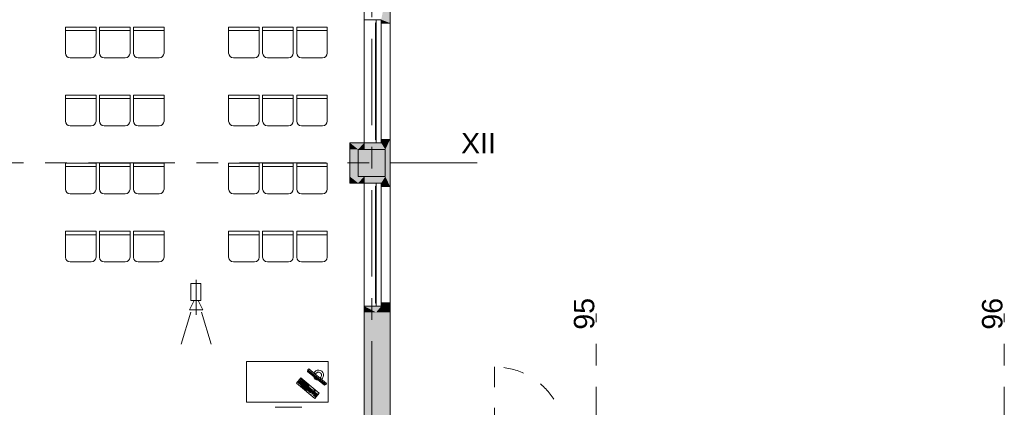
# Model space of a CAD drawing. Header units: centimetres. Extents: x -1737 to 3083, y -1 to 3760.
# Tile 32 of 36: x 670 to 2117, y 1009 to 1579. Entities that reach past the tile are written whole.
import ezdxf

# ---------------------------------------------------------------- set-up
doc = ezdxf.new("R2010")
doc.units = ezdxf.units.CM
doc.linetypes.add('Dash', pattern=[60, 30, -30])
doc.linetypes.add('Oś', pattern=[222.25, 127, -31.75, 31.75, -31.75])
for name, color, linetype, lineweight in [('A-DOOR-HDLN', 31, 'Continuous', 13), ('A-GENM', 13, 'Continuous', 9), ('A-GLAZ', 151, 'Continuous', 13), ('A-WALL', 113, 'Continuous', 13), ('I-FURN', 30, 'Continuous', 9), ('S-COLS', 52, 'Continuous', 13), ('S-GRID', 1, 'Continuous', 13), ('S-GRID-IDEN', 1, 'Continuous', 13)]:
    doc.layers.add(name, color=color, linetype=linetype, lineweight=lineweight)
doc.layers.add('A-WALL-PATT', color=111, linetype='Continuous', lineweight=13, plot=False)
doc.styles.add('Arial_4', font='arial.ttf', dxfattribs={"height": 30})

msp = doc.modelspace()

# ---------------------------------------------------------------- hatches: boundary and pattern name
at = {"layer": 'S-COLS', "lineweight": 9}
msp.add_hatch(color=251, dxfattribs=at).paths.add_polyline_path([(1188.9, 1348.3), (1207.4, 1348.3), (1207.4, 1388.3), (1167.4, 1388.3), (1167.4, 1348.3)], flags=0)

# ---------------------------------------------------------------- linework, layer by layer
at = {"layer": 'A-DOOR-HDLN', "color": 251, "linetype": 'Dash', "lineweight": 9}
msp.add_line((1367.8, 1068.7), (1367.8, 964.4), dxfattribs=at)
msp.add_arc((1367.8, 964.4), 104.3, 0, 90, dxfattribs=at)
at = {"layer": 'A-GENM', "color": 251, "lineweight": 9}
for p, q in [((921.6, 1191.3), (921.6, 1166.2)), ((936.2, 1191.3), (921.6, 1191.3)), ((929.4, 1196.8), (929.4, 1145.3)), ((936.2, 1166.2), (936.2, 1191.3)), ((919.7, 1152.3), (925.8, 1165.5)), ((921.6, 1166.2), (936.2, 1166.2)), ((933, 1165.5), (939.1, 1152.3)), ((921.5, 1148.9), (907.2, 1102.1)), ((929.4, 1152.3), (919.7, 1152.3)), ((939.1, 1152.3), (929.4, 1152.3)), ((937.3, 1148.9), (951.5, 1102.1))]:
    msp.add_line(p, q, dxfattribs=at)
at = {"layer": 'A-GLAZ', "color": 251, "lineweight": 9}
for p, q in [((1193.9, 1397.8), (1193.9, 1578.8)), ((1193.9, 1578.8), (1201.4, 1578.8)), ((1201.4, 1578.8), (1201.4, 1397.8)), ((1201.4, 1578.8), (1201.4, 1397.8)), ((1192.9, 1402.3), (1192.9, 1574.3)), ((1192.9, 1574.3), (1193.9, 1574.3)), ((1193.9, 1402.3), (1192.9, 1402.3)), ((1201.4, 1397.8), (1193.9, 1397.8)), ((1192.9, 1162.3), (1192.9, 1334.3)), ((1192.9, 1334.3), (1193.9, 1334.3)), ((1193.9, 1157.8), (1193.9, 1338.8)), ((1193.9, 1338.8), (1201.4, 1338.8)), ((1201.4, 1157.8), (1201.4, 1338.8)), ((1201.4, 1338.8), (1201.4, 1157.8)), ((1193.9, 1162.3), (1192.9, 1162.3)), ((1201.4, 1157.8), (1193.9, 1157.8))]:
    msp.add_line(p, q, dxfattribs=at)
at = {"layer": 'A-WALL', "color": 251, "lineweight": 9}
for p, q in [((1214.4, 2335.3), (1214.4, 1573.8)), ((1176.4, 1388.3), (1176.4, 1818.8)), ((1176.4, 1578.8), (1193.9, 1578.8)), ((1214.4, 1573.8), (1201.4, 1573.8)), ((1214.4, 1573.8), (1214.4, 989.3)), ((1155.4, 1338.8), (1155.4, 1397.8)), ((1155.4, 1397.8), (1193.9, 1397.8)), ((1214.4, 1402.8), (1201.4, 1402.8)), ((1176.4, 1348.3), (1176.4, 908.3)), ((1193.9, 1338.8), (1155.4, 1338.8)), ((1214.4, 1333.8), (1201.4, 1333.8)), ((1214.4, 1162.8), (1201.4, 1162.8)), ((1176.4, 1157.8), (1193.9, 1157.8))]:
    msp.add_line(p, q, dxfattribs=at)
at = {"layer": 'A-WALL-PATT', "color": 251, "linetype": 'Continuous', "lineweight": 9, "extrusion": (0, 0, -1)}
for points in [[(-1214.4, 1642.8), (-1201.4, 1578.8), (-1214.4, 1573.8)], [(-1214.4, 1573.8), (-1201.4, 1578.8), (-1201.4, 1573.8)], [(-1167.4, 1388.3), (-1155.4, 1397.8), (-1155.4, 1388.3)], [(-1155.4, 1397.8), (-1167.4, 1388.3), (-1176.4, 1397.8)], [(-1176.4, 1397.8), (-1167.4, 1388.3), (-1176.4, 1388.3)], [(-1207.4, 1388.3), (-1176.4, 1397.8), (-1176.4, 1388.3)], [(-1176.4, 1397.8), (-1207.4, 1388.3), (-1201.4, 1397.8)], [(-1201.4, 1397.8), (-1207.4, 1388.3), (-1201.4, 1402.8)], [(-1201.4, 1402.8), (-1207.4, 1388.3), (-1214.4, 1402.8)], [(-1214.4, 1402.8), (-1207.4, 1388.3), (-1207.4, 1348.3)], [(-1214.4, 1402.8), (-1207.4, 1348.3), (-1214.4, 1333.8)], [(-1155.4, 1348.3), (-1167.4, 1388.3), (-1155.4, 1388.3)], [(-1167.4, 1388.3), (-1155.4, 1348.3), (-1167.4, 1348.3)], [(-1167.4, 1338.8), (-1155.4, 1348.3), (-1155.4, 1338.8)], [(-1155.4, 1348.3), (-1167.4, 1338.8), (-1176.4, 1348.3)], [(-1176.4, 1348.3), (-1167.4, 1338.8), (-1176.4, 1338.8)], [(-1201.4, 1338.8), (-1176.4, 1348.3), (-1176.4, 1338.8)], [(-1176.4, 1348.3), (-1201.4, 1338.8), (-1207.4, 1348.3)], [(-1201.4, 1338.8), (-1214.4, 1333.8), (-1207.4, 1348.3)], [(-1214.4, 1333.8), (-1201.4, 1338.8), (-1201.4, 1333.8)], [(-1201.4, 1157.8), (-1214.4, 1148.8), (-1201.4, 1162.8)], [(-1201.4, 1162.8), (-1214.4, 1148.8), (-1214.4, 1162.8)], [(-1193.9, 1148.8), (-1176.4, 1157.8), (-1176.4, 1148.8)], [(-1176.4, 1157.8), (-1193.9, 1148.8), (-1201.4, 1157.8)], [(-1214.4, 989.3), (-1176.4, 1148.8), (-1176.4, 989.3)], [(-1176.4, 1148.8), (-1214.4, 989.3), (-1214.4, 1148.8)], [(-1201.4, 1157.8), (-1193.9, 1148.8), (-1201.4, 1148.8)], [(-1201.4, 1157.8), (-1201.4, 1148.8), (-1214.4, 1148.8)]]:
    msp.add_solid(points, dxfattribs=at)
at = {"layer": 'I-FURN', "color": 251, "lineweight": 9}
for p, q in [((737.1, 1567.9), (737.1, 1529.9)), ((782.1, 1567.9), (737.1, 1567.9)), ((782.1, 1529.9), (782.1, 1567.9)), ((787.1, 1567.9), (787.1, 1529.9)), ((832.1, 1567.9), (787.1, 1567.9)), ((832.1, 1529.9), (832.1, 1567.9)), ((837.1, 1567.9), (837.1, 1529.9)), ((882.1, 1567.9), (837.1, 1567.9)), ((882.1, 1529.9), (882.1, 1567.9)), ((977.1, 1567.9), (977.1, 1529.9)), ((1022.1, 1567.9), (977.1, 1567.9)), ((1022.1, 1529.9), (1022.1, 1567.9)), ((1027.1, 1567.9), (1027.1, 1529.9)), ((1072.1, 1567.9), (1027.1, 1567.9)), ((1072.1, 1529.9), (1072.1, 1567.9)), ((1077.1, 1567.9), (1077.1, 1529.9)), ((1122.1, 1567.9), (1077.1, 1567.9)), ((1122.1, 1529.9), (1122.1, 1567.9)), ((782.1, 1562.9), (737.1, 1562.9)), ((832.1, 1562.9), (787.1, 1562.9)), ((882.1, 1562.9), (837.1, 1562.9)), ((1022.1, 1562.9), (977.1, 1562.9)), ((1072.1, 1562.9), (1027.1, 1562.9)), ((1122.1, 1562.9), (1077.1, 1562.9)), ((744.1, 1522.9), (775.1, 1522.9)), ((794.1, 1522.9), (825.1, 1522.9)), ((844.1, 1522.9), (875.1, 1522.9)), ((984.1, 1522.9), (1015.1, 1522.9)), ((1034.1, 1522.9), (1065.1, 1522.9)), ((1084.1, 1522.9), (1115.1, 1522.9)), ((737.1, 1467.9), (737.1, 1429.9)), ((782.1, 1467.9), (737.1, 1467.9)), ((782.1, 1462.9), (737.1, 1462.9)), ((782.1, 1429.9), (782.1, 1467.9)), ((787.1, 1467.9), (787.1, 1429.9)), ((832.1, 1467.9), (787.1, 1467.9)), ((832.1, 1462.9), (787.1, 1462.9)), ((832.1, 1429.9), (832.1, 1467.9)), ((837.1, 1467.9), (837.1, 1429.9)), ((882.1, 1467.9), (837.1, 1467.9)), ((882.1, 1462.9), (837.1, 1462.9)), ((882.1, 1429.9), (882.1, 1467.9)), ((977.1, 1467.9), (977.1, 1429.9)), ((1022.1, 1467.9), (977.1, 1467.9)), ((1022.1, 1462.9), (977.1, 1462.9)), ((1022.1, 1429.9), (1022.1, 1467.9)), ((1027.1, 1467.9), (1027.1, 1429.9)), ((1072.1, 1467.9), (1027.1, 1467.9)), ((1072.1, 1462.9), (1027.1, 1462.9)), ((1072.1, 1429.9), (1072.1, 1467.9)), ((1077.1, 1467.9), (1077.1, 1429.9)), ((1122.1, 1467.9), (1077.1, 1467.9)), ((1122.1, 1462.9), (1077.1, 1462.9)), ((1122.1, 1429.9), (1122.1, 1467.9)), ((744.1, 1422.9), (775.1, 1422.9)), ((794.1, 1422.9), (825.1, 1422.9)), ((844.1, 1422.9), (875.1, 1422.9)), ((984.1, 1422.9), (1015.1, 1422.9)), ((1034.1, 1422.9), (1065.1, 1422.9)), ((1084.1, 1422.9), (1115.1, 1422.9)), ((737.1, 1367.9), (737.1, 1329.9)), ((782.1, 1367.9), (737.1, 1367.9)), ((782.1, 1362.9), (737.1, 1362.9)), ((782.1, 1329.9), (782.1, 1367.9)), ((787.1, 1367.9), (787.1, 1329.9)), ((832.1, 1367.9), (787.1, 1367.9)), ((832.1, 1362.9), (787.1, 1362.9)), ((832.1, 1329.9), (832.1, 1367.9)), ((837.1, 1367.9), (837.1, 1329.9)), ((882.1, 1367.9), (837.1, 1367.9)), ((882.1, 1362.9), (837.1, 1362.9)), ((882.1, 1329.9), (882.1, 1367.9)), ((977.1, 1367.9), (977.1, 1329.9)), ((1022.1, 1367.9), (977.1, 1367.9)), ((1022.1, 1362.9), (977.1, 1362.9)), ((1022.1, 1329.9), (1022.1, 1367.9)), ((1027.1, 1367.9), (1027.1, 1329.9)), ((1072.1, 1367.9), (1027.1, 1367.9)), ((1072.1, 1362.9), (1027.1, 1362.9)), ((1072.1, 1329.9), (1072.1, 1367.9)), ((1077.1, 1367.9), (1077.1, 1329.9)), ((1122.1, 1367.9), (1077.1, 1367.9)), ((1122.1, 1362.9), (1077.1, 1362.9)), ((1122.1, 1329.9), (1122.1, 1367.9)), ((744.1, 1322.9), (775.1, 1322.9)), ((794.1, 1322.9), (825.1, 1322.9)), ((844.1, 1322.9), (875.1, 1322.9)), ((984.1, 1322.9), (1015.1, 1322.9)), ((1034.1, 1322.9), (1065.1, 1322.9)), ((1084.1, 1322.9), (1115.1, 1322.9)), ((737.1, 1267.9), (737.1, 1229.9)), ((782.1, 1267.9), (737.1, 1267.9)), ((782.1, 1262.9), (737.1, 1262.9)), ((782.1, 1229.9), (782.1, 1267.9)), ((787.1, 1267.9), (787.1, 1229.9)), ((832.1, 1267.9), (787.1, 1267.9)), ((832.1, 1262.9), (787.1, 1262.9)), ((832.1, 1229.9), (832.1, 1267.9)), ((837.1, 1267.9), (837.1, 1229.9)), ((882.1, 1267.9), (837.1, 1267.9)), ((882.1, 1262.9), (837.1, 1262.9)), ((882.1, 1229.9), (882.1, 1267.9)), ((977.1, 1267.9), (977.1, 1229.9)), ((1022.1, 1267.9), (977.1, 1267.9)), ((1022.1, 1262.9), (977.1, 1262.9)), ((1022.1, 1229.9), (1022.1, 1267.9)), ((1027.1, 1267.9), (1027.1, 1229.9)), ((1072.1, 1267.9), (1027.1, 1267.9)), ((1072.1, 1262.9), (1027.1, 1262.9)), ((1072.1, 1229.9), (1072.1, 1267.9)), ((1077.1, 1267.9), (1077.1, 1229.9)), ((1122.1, 1267.9), (1077.1, 1267.9)), ((1122.1, 1262.9), (1077.1, 1262.9)), ((1122.1, 1229.9), (1122.1, 1267.9)), ((744.1, 1222.9), (775.1, 1222.9)), ((794.1, 1222.9), (825.1, 1222.9)), ((844.1, 1222.9), (875.1, 1222.9)), ((984.1, 1222.9), (1015.1, 1222.9)), ((1034.1, 1222.9), (1065.1, 1222.9)), ((1084.1, 1222.9), (1115.1, 1222.9)), ((1003.3, 1076.8), (1003.3, 1016.8)), ((1123.3, 1076.8), (1003.3, 1076.8)), ((1123.3, 1016.8), (1123.3, 1076.8)), ((1093.5, 1064.2), (1093, 1062)), ((1093, 1062), (1117.8, 1041.7)), ((1094.8, 1065.7), (1093.5, 1064.2)), ((1093.5, 1064.2), (1119.8, 1042.6)), ((1093.9, 1063.9), (1093.5, 1062.2)), ((1093.5, 1062.2), (1117.8, 1042.1)), ((1121.1, 1044.1), (1094.8, 1065.7)), ((1105.7, 1059.3), (1104.5, 1057.8)), ((1083.3, 1052.4), (1077, 1044.7)), ((1077, 1044.7), (1104, 1022.5)), ((1079.2, 1045.7), (1079.7, 1046.3)), ((1080.6, 1044.5), (1079.2, 1045.7)), ((1079.7, 1046.3), (1081.1, 1045.2)), ((1079.8, 1046.5), (1080.4, 1047.1)), ((1081.2, 1045.3), (1079.8, 1046.5)), ((1080.4, 1047.1), (1081.7, 1045.9)), ((1080.5, 1047.2), (1081, 1047.8)), ((1081.9, 1046.1), (1080.5, 1047.2)), ((1081.1, 1045.2), (1080.6, 1044.5)), ((1080.8, 1044.4), (1081.3, 1045)), ((1081.4, 1043.9), (1080.8, 1044.4)), ((1081, 1047.8), (1082.4, 1046.7)), ((1081.1, 1048), (1081.6, 1048.6)), ((1081.7, 1047.5), (1081.1, 1048)), ((1081.7, 1045.9), (1081.2, 1045.3)), ((1081.3, 1045), (1081.9, 1044.5)), ((1081.4, 1045.2), (1081.9, 1045.8)), ((1082, 1044.7), (1081.4, 1045.2)), ((1081.9, 1044.5), (1081.4, 1043.9)), ((1081.5, 1043.8), (1082, 1044.4)), ((1082.1, 1043.3), (1081.5, 1043.8)), ((1081.6, 1048.6), (1082.2, 1048.1)), ((1082.2, 1048.1), (1081.7, 1047.5)), ((1081.8, 1048.8), (1082.3, 1049.4)), ((1082.4, 1048.3), (1081.8, 1048.8)), ((1081.9, 1047.4), (1082.4, 1048)), ((1082.5, 1046.9), (1081.9, 1047.4)), ((1082.4, 1046.7), (1081.9, 1046.1)), ((1081.9, 1045.8), (1082.5, 1045.3)), ((1082, 1046), (1082.5, 1046.6)), ((1082.6, 1045.4), (1082, 1046)), ((1082.5, 1045.3), (1082, 1044.7)), ((1082, 1044.4), (1082.7, 1043.9)), ((1082.7, 1043.9), (1082.1, 1043.3)), ((1082.2, 1044.5), (1082.7, 1045.2)), ((1082.8, 1044), (1082.2, 1044.5)), ((1082.3, 1049.4), (1082.9, 1048.9)), ((1082.3, 1043.1), (1082.8, 1043.8)), ((1082.9, 1042.6), (1082.3, 1043.1)), ((1082.9, 1048.9), (1082.4, 1048.3)), ((1082.4, 1048), (1083, 1047.5)), ((1082.5, 1048.1), (1083, 1048.8)), ((1083.1, 1047.6), (1082.5, 1048.1)), ((1083, 1047.5), (1082.5, 1046.9)), ((1082.5, 1046.6), (1083.2, 1046.1)), ((1083.2, 1046.1), (1082.6, 1045.4)), ((1082.7, 1046.7), (1083.2, 1047.3)), ((1083.3, 1046.2), (1082.7, 1046.7)), ((1082.7, 1045.2), (1083.3, 1044.7)), ((1082.8, 1045.3), (1083.3, 1045.9)), ((1083.4, 1044.8), (1082.8, 1045.3)), ((1083.3, 1044.7), (1082.8, 1044)), ((1082.8, 1043.8), (1083.4, 1043.3)), ((1082.9, 1050.4), (1083.5, 1051)), ((1083.6, 1049.9), (1082.9, 1050.4)), ((1082.9, 1043.9), (1083.4, 1044.5)), ((1083.6, 1043.4), (1082.9, 1043.9)), ((1083.4, 1043.3), (1082.9, 1042.6)), ((1083, 1048.8), (1083.7, 1048.2)), ((1083.7, 1048.2), (1083.1, 1047.6)), ((1083.1, 1042.5), (1083.6, 1043.1)), ((1083.7, 1042), (1083.1, 1042.5)), ((1083.2, 1047.3), (1083.8, 1046.8)), ((1110.4, 1030.2), (1083.3, 1052.4)), ((1083.3, 1047.5), (1083.8, 1048.1)), ((1083.9, 1047), (1083.3, 1047.5)), ((1083.8, 1046.8), (1083.3, 1046.2)), ((1083.3, 1045.9), (1083.9, 1045.4)), ((1083.4, 1046.1), (1083.9, 1046.7)), ((1084.1, 1045.6), (1083.4, 1046.1)), ((1083.9, 1045.4), (1083.4, 1044.8)), ((1083.4, 1044.5), (1084.1, 1044)), ((1083.5, 1051), (1084.1, 1050.5)), ((1084.1, 1050.5), (1083.6, 1049.9)), ((1083.6, 1044.7), (1084.1, 1045.3)), ((1084.2, 1044.2), (1083.6, 1044.7)), ((1084.1, 1044), (1083.6, 1043.4)), ((1083.6, 1043.1), (1084.2, 1042.6)), ((1083.7, 1043.3), (1084.2, 1043.9)), ((1084.3, 1042.8), (1083.7, 1043.3)), ((1084.2, 1042.6), (1083.7, 1042)), ((1083.8, 1048.1), (1084.4, 1047.6)), ((1083.8, 1041.9), (1084.4, 1042.5)), ((1084.4, 1047.6), (1083.9, 1047)), ((1083.9, 1046.7), (1084.6, 1046.2)), ((1084.1, 1046.9), (1084.6, 1047.5)), ((1084.7, 1046.4), (1084.1, 1046.9)), ((1084.6, 1046.2), (1084.1, 1045.6)), ((1084.1, 1045.3), (1084.7, 1044.8)), ((1084.2, 1045.5), (1084.7, 1046.1)), ((1084.8, 1045), (1084.2, 1045.5)), ((1084.7, 1044.8), (1084.2, 1044.2)), ((1084.2, 1043.9), (1084.8, 1043.4)), ((1084.3, 1044.1), (1084.9, 1044.7)), ((1085, 1043.5), (1084.3, 1044.1)), ((1084.8, 1043.4), (1084.3, 1042.8)), ((1084.4, 1042.5), (1085, 1042)), ((1084.5, 1049.1), (1085, 1049.7)), ((1085.1, 1048.6), (1084.5, 1049.1)), ((1084.5, 1042.6), (1085, 1043.3)), ((1085.1, 1042.1), (1084.5, 1042.6)), ((1084.6, 1047.5), (1085.2, 1047)), ((1085.2, 1047), (1084.7, 1046.4)), ((1084.7, 1046.1), (1085.3, 1045.6)), ((1084.8, 1046.2), (1085.4, 1046.8)), ((1085.5, 1045.7), (1084.8, 1046.2)), ((1085.3, 1045.6), (1084.8, 1045)), ((1084.9, 1044.7), (1085.5, 1044.2)), ((1085, 1049.7), (1085.6, 1049.2)), ((1085, 1044.8), (1085.5, 1045.4)), ((1085.6, 1044.3), (1085, 1044.8)), ((1085.5, 1044.2), (1085, 1043.5)), ((1085, 1043.3), (1085.6, 1042.8)), ((1085.6, 1049.2), (1085.1, 1048.6)), ((1085.1, 1043.4), (1085.6, 1044)), ((1085.7, 1042.9), (1085.1, 1043.4)), ((1085.6, 1042.8), (1085.1, 1042.1)), ((1085.3, 1048.5), (1085.8, 1049.1)), ((1085.9, 1048), (1085.3, 1048.5)), ((1085.3, 1042), (1085.8, 1042.6)), ((1085.4, 1046.8), (1086, 1046.3)), ((1086, 1046.3), (1085.5, 1045.7)), ((1085.5, 1045.4), (1086.1, 1044.9)), ((1085.6, 1045.6), (1086.1, 1046.2)), ((1086.2, 1045.1), (1085.6, 1045.6)), ((1086.1, 1044.9), (1085.6, 1044.3)), ((1085.6, 1044), (1086.2, 1043.5)), ((1086.2, 1043.5), (1085.7, 1042.9)), ((1085.8, 1049.1), (1086.4, 1048.6)), ((1085.8, 1044.2), (1086.3, 1044.8)), ((1086.4, 1043.7), (1085.8, 1044.2)), ((1085.8, 1042.6), (1086.4, 1042.1)), ((1086.4, 1048.6), (1085.9, 1048)), ((1085.9, 1042.8), (1086.4, 1043.4)), ((1086.5, 1042.3), (1085.9, 1042.8)), ((1086, 1047.8), (1086.5, 1048.5)), ((1086.7, 1047.3), (1086, 1047.8)), ((1086.1, 1046.2), (1086.7, 1045.7)), ((1086.7, 1045.7), (1086.2, 1045.1)), ((1086.3, 1044.8), (1086.9, 1044.3)), ((1086.4, 1045), (1086.9, 1045.6)), ((1087, 1044.5), (1086.4, 1045)), ((1086.9, 1044.3), (1086.4, 1043.7)), ((1086.4, 1043.4), (1087, 1042.9)), ((1086.5, 1048.5), (1087.2, 1047.9)), ((1086.5, 1043.6), (1087, 1044.2)), ((1087.1, 1043), (1086.5, 1043.6)), ((1087, 1042.9), (1086.5, 1042.3)), ((1087.2, 1047.9), (1086.7, 1047.3)), ((1087.2, 1042.8), (1086.7, 1042.1)), ((1086.8, 1047.2), (1087.3, 1047.8)), ((1087.4, 1046.7), (1086.8, 1047.2)), ((1086.9, 1045.6), (1087.5, 1045.1)), ((1087.5, 1045.1), (1087, 1044.5)), ((1087, 1044.2), (1087.7, 1043.7)), ((1087.7, 1043.7), (1087.1, 1043)), ((1087.2, 1044.3), (1087.7, 1044.9)), ((1087.8, 1043.8), (1087.2, 1044.3)), ((1087.8, 1042.3), (1087.2, 1042.8)), ((1087.3, 1047.8), (1087.9, 1047.3)), ((1087.8, 1043.5), (1087.3, 1042.9)), ((1087.3, 1042.9), (1087.9, 1042.4)), ((1087.3, 1041.6), (1087.8, 1042.3)), ((1087.9, 1047.3), (1087.4, 1046.7)), ((1087.7, 1044.9), (1088.3, 1044.4)), ((1088.3, 1044.4), (1087.8, 1043.8)), ((1088.4, 1043), (1087.8, 1043.5)), ((1088.4, 1044.3), (1087.9, 1043.7)), ((1087.9, 1043.7), (1088.6, 1043.2)), ((1087.9, 1042.4), (1088.4, 1043)), ((1088.1, 1042.3), (1088.6, 1042.9)), ((1088.7, 1041.8), (1088.1, 1042.3)), ((1088.4, 1045.9), (1088.9, 1046.6)), ((1089, 1045.4), (1088.4, 1045.9)), ((1089.1, 1043.8), (1088.4, 1044.3)), ((1088.6, 1043.2), (1089.1, 1043.8)), ((1088.6, 1042.9), (1089.2, 1042.4)), ((1088.7, 1043.1), (1089.2, 1043.7)), ((1089.3, 1042.5), (1088.7, 1043.1)), ((1089.2, 1042.4), (1088.7, 1041.8)), ((1088.8, 1041.6), (1089.4, 1042.3)), ((1088.9, 1046.6), (1089.5, 1046)), ((1089.5, 1046), (1089, 1045.4)), ((1089.6, 1045.9), (1089.1, 1045.3)), ((1089.1, 1045.3), (1089.7, 1044.8)), ((1089.2, 1043.7), (1089.8, 1043.2)), ((1089.8, 1043.2), (1089.3, 1042.5)), ((1089.4, 1042.3), (1090, 1041.8)), ((1089.5, 1042.4), (1090, 1043)), ((1090.1, 1041.9), (1089.5, 1042.4)), ((1090.3, 1045.4), (1089.6, 1045.9)), ((1089.7, 1044.8), (1090.3, 1045.4)), ((1089.9, 1044.7), (1090.4, 1045.3)), ((1090.5, 1044.2), (1089.9, 1044.7)), ((1090, 1043), (1090.6, 1042.5)), ((1090.6, 1042.5), (1090.1, 1041.9)), ((1090.2, 1041.8), (1090.8, 1042.4)), ((1090.4, 1045.3), (1091, 1044.8)), ((1091, 1044.8), (1090.5, 1044.2)), ((1090.7, 1044), (1091.2, 1044.6)), ((1091.3, 1043.5), (1090.7, 1044)), ((1090.8, 1042.4), (1091.4, 1041.9)), ((1091.2, 1044.6), (1091.8, 1044.1)), ((1091.8, 1044.1), (1091.3, 1043.5)), ((1092.2, 1042.8), (1092.7, 1043.4)), ((1092.8, 1042.3), (1092.2, 1042.8)), ((1092.7, 1043.4), (1093.3, 1042.9)), ((1093.3, 1042.9), (1092.8, 1042.3)), ((1093, 1042.1), (1093.5, 1042.7)), ((1093.5, 1042.7), (1094.1, 1042.2)), ((1094.1, 1042.2), (1093.6, 1041.6)), ((1112.7, 1053.6), (1111.4, 1052.1)), ((1117.8, 1042.1), (1119.5, 1042.9)), ((1117.8, 1041.7), (1119.8, 1042.6)), ((1119.8, 1042.6), (1121.1, 1044.1)), ((1083.7, 1041.7), (1083.2, 1041.1)), ((1083.2, 1041.1), (1091.6, 1034.2)), ((1092.1, 1034.9), (1083.7, 1041.7)), ((1084.5, 1041.4), (1083.8, 1041.9)), ((1085, 1042), (1084.5, 1041.4)), ((1084.6, 1041.2), (1085.1, 1041.9)), ((1085.2, 1040.7), (1084.6, 1041.2)), ((1085.1, 1041.9), (1085.7, 1041.3)), ((1085.7, 1041.3), (1085.2, 1040.7)), ((1085.9, 1041.5), (1085.3, 1042)), ((1085.9, 1041.2), (1085.4, 1040.6)), ((1085.4, 1040.6), (1086, 1040.1)), ((1086.4, 1042.1), (1085.9, 1041.5)), ((1086.5, 1040.7), (1085.9, 1041.2)), ((1086.5, 1042), (1086, 1041.4)), ((1086, 1041.4), (1086.6, 1040.9)), ((1086, 1040.1), (1086.5, 1040.7)), ((1086.2, 1040), (1086.7, 1040.6)), ((1086.8, 1039.5), (1086.2, 1040)), ((1087.2, 1041.5), (1086.5, 1042)), ((1086.6, 1040.9), (1087.2, 1041.5)), ((1086.7, 1042.1), (1087.3, 1041.6)), ((1086.7, 1040.6), (1087.3, 1040.1)), ((1086.8, 1040.7), (1087.3, 1041.4)), ((1087.4, 1040.2), (1086.8, 1040.7)), ((1087.3, 1040.1), (1086.8, 1039.5)), ((1086.9, 1039.3), (1087.4, 1039.9)), ((1087.6, 1038.8), (1086.9, 1039.3)), ((1087.3, 1041.4), (1087.9, 1040.8)), ((1087.4, 1041.5), (1087.9, 1042.1)), ((1088.1, 1041), (1087.4, 1041.5)), ((1087.9, 1040.8), (1087.4, 1040.2)), ((1087.4, 1039.9), (1088.1, 1039.4)), ((1087.6, 1040.1), (1088.1, 1040.7)), ((1088.7, 1040.2), (1087.6, 1038.8)), ((1088.2, 1039.6), (1087.6, 1040.1)), ((1087.7, 1038.7), (1088.2, 1039.3)), ((1088.3, 1038.2), (1087.7, 1038.7)), ((1087.9, 1042.1), (1088.6, 1041.6)), ((1088.6, 1041.6), (1088.1, 1041)), ((1088.1, 1040.7), (1088.7, 1040.2)), ((1088.2, 1040.9), (1088.7, 1041.5)), ((1088.8, 1040.4), (1088.2, 1040.9)), ((1088.2, 1039.3), (1088.8, 1038.8)), ((1088.3, 1039.5), (1088.9, 1040.1)), ((1089, 1039), (1088.3, 1039.5)), ((1088.8, 1038.8), (1088.3, 1038.2)), ((1088.5, 1038.1), (1089, 1038.7)), ((1089.1, 1037.6), (1088.5, 1038.1)), ((1088.7, 1041.5), (1089.3, 1041)), ((1089.5, 1041.1), (1088.8, 1041.6)), ((1089.3, 1041), (1088.8, 1040.4)), ((1088.9, 1040.1), (1089.5, 1039.6)), ((1089, 1040.2), (1089.5, 1040.9)), ((1089.6, 1039.7), (1089, 1040.2)), ((1089.5, 1039.6), (1089, 1039)), ((1089, 1038.7), (1089.6, 1038.2)), ((1089.1, 1038.8), (1089.6, 1039.5)), ((1089.7, 1038.3), (1089.1, 1038.8)), ((1089.6, 1038.2), (1089.1, 1037.6)), ((1089.3, 1037.4), (1089.8, 1038)), ((1089.9, 1036.9), (1089.3, 1037.4)), ((1090, 1041.8), (1089.5, 1041.1)), ((1089.5, 1040.9), (1090.1, 1040.4)), ((1089.6, 1041), (1090.1, 1041.6)), ((1090.2, 1040.5), (1089.6, 1041)), ((1090.1, 1040.4), (1089.6, 1039.7)), ((1089.6, 1039.5), (1090.2, 1038.9)), ((1090.2, 1038.9), (1089.7, 1038.3)), ((1089.8, 1039.6), (1090.3, 1040.2)), ((1090.4, 1039.1), (1089.8, 1039.6)), ((1089.8, 1038), (1090.4, 1037.5)), ((1089.9, 1038.2), (1090.4, 1038.8)), ((1090.5, 1037.7), (1089.9, 1038.2)), ((1090.4, 1037.5), (1089.9, 1036.9)), ((1090, 1036.8), (1090.5, 1037.4)), ((1090.6, 1036.3), (1090, 1036.8)), ((1090.1, 1041.6), (1090.7, 1041.1)), ((1090.9, 1041.3), (1090.2, 1041.8)), ((1090.7, 1041.1), (1090.2, 1040.5)), ((1090.3, 1040.2), (1090.9, 1039.7)), ((1090.4, 1040.4), (1090.9, 1041)), ((1091, 1039.9), (1090.4, 1040.4)), ((1090.9, 1039.7), (1090.4, 1039.1)), ((1090.4, 1038.8), (1091, 1038.3)), ((1090.5, 1039), (1091, 1039.6)), ((1091.1, 1038.5), (1090.5, 1039)), ((1091, 1038.3), (1090.5, 1037.7)), ((1090.5, 1037.4), (1091.2, 1036.9)), ((1091.2, 1036.9), (1090.6, 1036.3)), ((1090.7, 1037.6), (1091.2, 1038.2)), ((1091.3, 1037.1), (1090.7, 1037.6)), ((1090.8, 1036.2), (1091.3, 1036.8)), ((1091.4, 1035.6), (1090.8, 1036.2)), ((1091.4, 1041.9), (1090.9, 1041.3)), ((1090.9, 1041), (1091.5, 1040.5)), ((1091, 1041.2), (1091.5, 1041.8)), ((1091.6, 1040.6), (1091, 1041.2)), ((1091.5, 1040.5), (1091, 1039.9)), ((1091, 1039.6), (1091.7, 1039.1)), ((1091.7, 1039.1), (1091.1, 1038.5)), ((1091.2, 1039.7), (1091.7, 1040.4)), ((1091.8, 1039.2), (1091.2, 1039.7)), ((1091.2, 1038.2), (1091.8, 1037.7)), ((1091.3, 1038.3), (1091.8, 1039)), ((1091.9, 1037.8), (1091.3, 1038.3)), ((1091.8, 1037.7), (1091.3, 1037.1)), ((1091.3, 1036.8), (1091.9, 1036.3)), ((1091.4, 1036.9), (1091.9, 1037.5)), ((1092.1, 1036.4), (1091.4, 1036.9)), ((1091.9, 1036.3), (1091.4, 1035.6)), ((1091.5, 1041.8), (1092.1, 1041.3)), ((1092.1, 1041.3), (1091.6, 1040.6)), ((1091.6, 1035.5), (1092.1, 1036.1)), ((1092.2, 1035), (1091.6, 1035.5)), ((1091.6, 1034.2), (1092.1, 1034.9)), ((1091.7, 1040.4), (1092.3, 1039.9)), ((1091.8, 1040.5), (1092.3, 1041.1)), ((1092.4, 1040), (1091.8, 1040.5)), ((1092.3, 1039.9), (1091.8, 1039.2)), ((1091.8, 1039), (1092.4, 1038.4)), ((1091.9, 1039.1), (1092.4, 1039.7)), ((1092.5, 1038.6), (1091.9, 1039.1)), ((1092.4, 1038.4), (1091.9, 1037.8)), ((1091.9, 1037.5), (1092.6, 1037)), ((1092.1, 1037.7), (1092.6, 1038.3)), ((1092.7, 1037.2), (1092.1, 1037.7)), ((1092.6, 1037), (1092.1, 1036.4)), ((1092.1, 1036.1), (1092.7, 1035.6)), ((1092.2, 1036.3), (1092.7, 1036.9)), ((1092.8, 1035.8), (1092.2, 1036.3)), ((1092.7, 1035.6), (1092.2, 1035)), ((1092.3, 1041.1), (1092.9, 1040.6)), ((1092.3, 1034.9), (1092.9, 1035.5)), ((1093, 1034.4), (1092.3, 1034.9)), ((1092.9, 1040.6), (1092.4, 1040)), ((1092.4, 1039.7), (1093.1, 1039.2)), ((1093.1, 1039.2), (1092.5, 1038.6)), ((1092.6, 1039.9), (1093.1, 1040.5)), ((1093.2, 1039.4), (1092.6, 1039.9)), ((1092.6, 1038.3), (1093.2, 1037.8)), ((1092.7, 1038.5), (1093.2, 1039.1)), ((1093.3, 1038), (1092.7, 1038.5)), ((1093.2, 1037.8), (1092.7, 1037.2)), ((1092.7, 1036.9), (1093.3, 1036.4)), ((1092.8, 1037.1), (1093.3, 1037.7)), ((1093.5, 1036.6), (1092.8, 1037.1)), ((1093.3, 1036.4), (1092.8, 1035.8)), ((1092.9, 1035.5), (1093.5, 1035)), ((1093.6, 1041.6), (1093, 1042.1)), ((1093, 1035.7), (1093.5, 1036.3)), ((1093.6, 1035.1), (1093, 1035.7)), ((1093.5, 1035), (1093, 1034.4)), ((1093.1, 1040.5), (1093.7, 1040)), ((1093.1, 1034.3), (1093.6, 1034.9)), ((1093.7, 1033.7), (1093.1, 1034.3)), ((1093.7, 1040), (1093.2, 1039.4)), ((1093.2, 1039.1), (1093.8, 1038.6)), ((1093.3, 1039.2), (1093.8, 1039.9)), ((1094, 1038.7), (1093.3, 1039.2)), ((1093.8, 1038.6), (1093.3, 1038)), ((1093.3, 1037.7), (1094, 1037.2)), ((1093.5, 1037.8), (1094, 1038.5)), ((1094.1, 1037.3), (1093.5, 1037.8)), ((1094, 1037.2), (1093.5, 1036.6)), ((1093.5, 1036.3), (1094.1, 1035.8)), ((1093.6, 1036.4), (1094.1, 1037)), ((1094.2, 1035.9), (1093.6, 1036.4)), ((1094.1, 1035.8), (1093.6, 1035.1)), ((1093.6, 1034.9), (1094.2, 1034.4)), ((1094.2, 1034.4), (1093.7, 1033.7)), ((1093.8, 1041.5), (1094.3, 1042.1)), ((1094.4, 1041), (1093.8, 1041.5)), ((1093.8, 1039.9), (1094.5, 1039.4)), ((1093.8, 1035), (1094.3, 1035.6)), ((1094.4, 1034.5), (1093.8, 1035)), ((1093.9, 1033.6), (1094.4, 1034.2)), ((1094.5, 1033.1), (1093.9, 1033.6)), ((1094.5, 1039.4), (1094, 1038.7)), ((1094, 1038.5), (1094.6, 1037.9)), ((1094.1, 1038.6), (1094.6, 1039.2)), ((1094.7, 1038.1), (1094.1, 1038.6)), ((1094.6, 1037.9), (1094.1, 1037.3)), ((1094.1, 1037), (1094.7, 1036.5)), ((1094.2, 1037.2), (1094.8, 1037.8)), ((1094.9, 1036.7), (1094.2, 1037.2)), ((1094.7, 1036.5), (1094.2, 1035.9)), ((1094.3, 1042.1), (1094.9, 1041.6)), ((1094.3, 1035.6), (1094.9, 1035.1)), ((1094.9, 1041.6), (1094.4, 1041)), ((1094.4, 1035.8), (1094.9, 1036.4)), ((1095, 1035.3), (1094.4, 1035.8)), ((1094.9, 1035.1), (1094.4, 1034.5)), ((1094.4, 1034.2), (1095, 1033.7)), ((1094.5, 1040.9), (1095, 1041.5)), ((1095.2, 1040.3), (1094.5, 1040.9)), ((1094.5, 1034.4), (1095, 1035)), ((1095.1, 1033.9), (1094.5, 1034.4)), ((1095, 1033.7), (1094.5, 1033.1)), ((1094.6, 1039.2), (1095.2, 1038.7)), ((1095.2, 1038.7), (1094.7, 1038.1)), ((1094.7, 1033), (1095.2, 1033.6)), ((1095.3, 1032.5), (1094.7, 1033)), ((1094.8, 1037.8), (1095.4, 1037.3)), ((1094.9, 1038), (1095.4, 1038.6)), ((1095.5, 1037.5), (1094.9, 1038)), ((1095.4, 1037.3), (1094.9, 1036.7)), ((1094.9, 1036.4), (1095.5, 1035.9)), ((1095, 1041.5), (1095.7, 1041)), ((1095, 1036.6), (1095.5, 1037.2)), ((1095.6, 1036.1), (1095, 1036.6)), ((1095.5, 1035.9), (1095, 1035.3)), ((1095, 1035), (1095.6, 1034.5)), ((1095.6, 1034.5), (1095.1, 1033.9)), ((1095.7, 1041), (1095.2, 1040.3)), ((1095.2, 1035.2), (1095.7, 1035.8)), ((1095.8, 1034.7), (1095.2, 1035.2)), ((1095.2, 1033.6), (1095.8, 1033.1)), ((1095.3, 1033.8), (1095.8, 1034.4)), ((1095.9, 1033.2), (1095.3, 1033.8)), ((1095.8, 1033.1), (1095.3, 1032.5)), ((1095.4, 1038.6), (1096, 1038.1)), ((1095.4, 1032.3), (1095.9, 1033)), ((1096.1, 1031.8), (1095.4, 1032.3)), ((1096, 1038.1), (1095.5, 1037.5)), ((1095.5, 1037.2), (1096.1, 1036.7)), ((1096.1, 1036.7), (1095.6, 1036.1)), ((1095.7, 1037.3), (1096.2, 1038)), ((1096.3, 1036.8), (1095.7, 1037.3)), ((1095.7, 1035.8), (1096.3, 1035.3)), ((1095.8, 1035.9), (1096.3, 1036.6)), ((1096.4, 1035.4), (1095.8, 1035.9)), ((1096.3, 1035.3), (1095.8, 1034.7)), ((1095.8, 1034.4), (1096.4, 1033.9)), ((1095.9, 1034.5), (1096.4, 1035.1)), ((1096.5, 1034), (1095.9, 1034.5)), ((1096.4, 1033.9), (1095.9, 1033.2)), ((1095.9, 1033), (1096.6, 1032.5)), ((1096.1, 1033.1), (1096.6, 1033.7)), ((1096.7, 1032.6), (1096.1, 1033.1)), ((1096.6, 1032.5), (1096.1, 1031.8)), ((1096.2, 1038), (1096.8, 1037.4)), ((1096.2, 1031.7), (1096.7, 1032.3)), ((1097.6, 1030.6), (1096.2, 1031.7)), ((1096.8, 1037.4), (1096.3, 1036.8)), ((1096.3, 1036.6), (1096.9, 1036)), ((1096.4, 1036.7), (1096.9, 1037.3)), ((1097, 1036.2), (1096.4, 1036.7)), ((1096.9, 1036), (1096.4, 1035.4)), ((1096.4, 1035.1), (1097.1, 1034.6)), ((1097.1, 1034.6), (1096.5, 1034)), ((1096.6, 1035.3), (1097.1, 1035.9)), ((1097.2, 1034.8), (1096.6, 1035.3)), ((1096.6, 1033.7), (1097.2, 1033.2)), ((1096.7, 1033.9), (1097.2, 1034.5)), ((1097.3, 1033.4), (1096.7, 1033.9)), ((1097.2, 1033.2), (1096.7, 1032.6)), ((1096.7, 1032.3), (1098.1, 1031.2)), ((1096.8, 1032.5), (1097.3, 1033.1)), ((1098.2, 1031.3), (1096.8, 1032.5)), ((1096.9, 1037.3), (1097.6, 1036.8)), ((1097.6, 1036.8), (1097, 1036.2)), ((1097.1, 1035.9), (1097.7, 1035.4)), ((1097.2, 1036.1), (1097.7, 1036.7)), ((1097.8, 1035.6), (1097.2, 1036.1)), ((1097.7, 1035.4), (1097.2, 1034.8)), ((1097.2, 1034.5), (1097.8, 1034)), ((1097.3, 1034.7), (1097.8, 1035.3)), ((1098, 1034.2), (1097.3, 1034.7)), ((1097.8, 1034), (1097.3, 1033.4)), ((1097.3, 1033.1), (1098.7, 1032)), ((1097.5, 1033.3), (1098, 1033.9)), ((1098.9, 1032.1), (1097.5, 1033.3)), ((1098.1, 1031.2), (1097.6, 1030.6)), ((1097.7, 1036.7), (1098.3, 1036.2)), ((1098.3, 1036.2), (1097.8, 1035.6)), ((1097.8, 1035.3), (1098.5, 1034.8)), ((1098, 1035.4), (1098.5, 1036.1)), ((1098.6, 1034.9), (1098, 1035.4)), ((1098.5, 1034.8), (1098, 1034.2)), ((1098, 1033.9), (1099.4, 1032.7)), ((1098.1, 1034), (1098.6, 1034.6)), ((1098.7, 1033.5), (1098.1, 1034)), ((1098.7, 1032), (1098.2, 1031.3)), ((1098.5, 1036.1), (1099.1, 1035.5)), ((1099.1, 1035.5), (1098.6, 1034.9)), ((1098.6, 1034.6), (1099.2, 1034.1)), ((1098.7, 1034.8), (1099.3, 1035.4)), ((1099.4, 1034.3), (1098.7, 1034.8)), ((1099.2, 1034.1), (1098.7, 1033.5)), ((1098.9, 1033.4), (1099.4, 1034)), ((1099.5, 1032.9), (1098.9, 1033.4)), ((1099.4, 1032.7), (1098.9, 1032.1)), ((1099.2, 1030.6), (1099.7, 1031.2)), ((1099.8, 1030.1), (1099.2, 1030.6)), ((1099.3, 1035.4), (1099.9, 1034.9)), ((1099.3, 1029.2), (1099.8, 1029.8)), ((1099.9, 1028.7), (1099.3, 1029.2)), ((1099.9, 1034.9), (1099.4, 1034.3)), ((1099.4, 1034), (1100, 1033.5)), ((1099.5, 1034.2), (1100, 1034.8)), ((1100.1, 1033.7), (1099.5, 1034.2)), ((1100, 1033.5), (1099.5, 1032.9)), ((1099.7, 1031.2), (1100.3, 1030.7)), ((1100.3, 1030.7), (1099.8, 1030.1)), ((1099.8, 1029.8), (1100.4, 1029.3)), ((1099.9, 1029.9), (1100.4, 1030.6)), ((1100.5, 1029.4), (1099.9, 1029.9)), ((1100.4, 1029.3), (1099.9, 1028.7)), ((1100, 1034.8), (1100.6, 1034.3)), ((1100.6, 1034.3), (1100.1, 1033.7)), ((1100.4, 1032.1), (1100.9, 1032.7)), ((1101, 1031.6), (1100.4, 1032.1)), ((1100.4, 1030.6), (1101.1, 1030.1)), ((1101.1, 1030.1), (1100.5, 1029.4)), ((1100.6, 1030.7), (1101.1, 1031.3)), ((1101.2, 1030.2), (1100.6, 1030.7)), ((1100.7, 1029.3), (1101.2, 1029.9)), ((1101.3, 1028.8), (1100.7, 1029.3)), ((1100.9, 1032.7), (1101.6, 1032.2)), ((1101.6, 1032.2), (1101, 1031.6)), ((1101.1, 1032.9), (1101.6, 1033.5)), ((1101.7, 1032.4), (1101.1, 1032.9)), ((1101.1, 1031.3), (1101.7, 1030.8)), ((1101.2, 1031.5), (1101.7, 1032.1)), ((1101.8, 1031), (1101.2, 1031.5)), ((1101.7, 1030.8), (1101.2, 1030.2)), ((1101.2, 1029.9), (1101.8, 1029.4)), ((1101.8, 1029.4), (1101.3, 1028.8)), ((1101.6, 1033.5), (1102.2, 1033)), ((1101.6, 1027.3), (1102.1, 1027.9)), ((1102.2, 1033), (1101.7, 1032.4)), ((1101.7, 1032.1), (1102.3, 1031.6)), ((1101.8, 1032.3), (1102.3, 1032.9)), ((1102.5, 1031.8), (1101.8, 1032.3)), ((1102.3, 1031.6), (1101.8, 1031)), ((1102, 1030.9), (1102.5, 1031.5)), ((1102.6, 1030.3), (1102, 1030.9)), ((1102.1, 1027.9), (1102.7, 1027.4)), ((1102.2, 1028), (1102.8, 1028.7)), ((1102.9, 1027.5), (1102.2, 1028)), ((1102.3, 1034.5), (1102.8, 1035.1)), ((1102.9, 1034), (1102.3, 1034.5)), ((1102.3, 1032.9), (1103, 1032.4)), ((1103, 1032.4), (1102.5, 1031.8)), ((1102.5, 1031.5), (1103.1, 1031)), ((1102.6, 1031.6), (1103.1, 1032.2)), ((1103.2, 1031.1), (1102.6, 1031.6)), ((1103.1, 1031), (1102.6, 1030.3)), ((1102.8, 1035.1), (1103.4, 1034.6)), ((1102.8, 1028.7), (1103.4, 1028.1)), ((1103.4, 1034.6), (1102.9, 1034)), ((1102.9, 1028.8), (1103.4, 1029.4)), ((1103.5, 1028.3), (1102.9, 1028.8)), ((1103.4, 1028.1), (1102.9, 1027.5)), ((1103, 1033.9), (1103.5, 1034.5)), ((1103.6, 1033.4), (1103, 1033.9)), ((1103, 1027.4), (1103.5, 1028)), ((1103.1, 1032.2), (1103.7, 1031.7)), ((1103.7, 1031.7), (1103.2, 1031.1)), ((1103.4, 1029.4), (1104, 1028.9)), ((1103.5, 1034.5), (1104.2, 1034)), ((1103.5, 1029.6), (1104, 1030.2)), ((1104.1, 1029.1), (1103.5, 1029.6)), ((1104, 1028.9), (1103.5, 1028.3)), ((1103.5, 1028), (1104.1, 1027.5)), ((1104.2, 1034), (1103.6, 1033.4)), ((1103.7, 1028.2), (1104.2, 1028.8)), ((1104.3, 1027.7), (1103.7, 1028.2)), ((1103.8, 1033.2), (1104.3, 1033.8)), ((1104.4, 1032.7), (1103.8, 1033.2)), ((1104, 1030.2), (1104.6, 1029.7)), ((1104, 1022.5), (1110.4, 1030.2)), ((1104.6, 1029.7), (1104.1, 1029.1)), ((1104.2, 1030.4), (1104.7, 1031)), ((1104.8, 1029.8), (1104.2, 1030.4)), ((1104.2, 1028.8), (1104.8, 1028.3)), ((1104.3, 1033.8), (1104.9, 1033.3)), ((1104.3, 1028.9), (1104.8, 1029.6)), ((1104.9, 1028.4), (1104.3, 1028.9)), ((1104.8, 1028.3), (1104.3, 1027.7)), ((1104.9, 1033.3), (1104.4, 1032.7)), ((1104.4, 1027.5), (1104.9, 1028.2)), ((1104.7, 1031), (1105.3, 1030.5)), ((1105.3, 1030.5), (1104.8, 1029.8)), ((1104.8, 1029.6), (1105.4, 1029.1)), ((1104.9, 1029.7), (1105.4, 1030.3)), ((1105.5, 1029.2), (1104.9, 1029.7)), ((1105.4, 1029.1), (1104.9, 1028.4)), ((1104.9, 1028.2), (1105.6, 1027.6)), ((1105.1, 1028.3), (1105.6, 1028.9)), ((1105.7, 1027.8), (1105.1, 1028.3)), ((1105.4, 1030.3), (1106.1, 1029.8)), ((1106.1, 1029.8), (1105.5, 1029.2)), ((1105.6, 1028.9), (1106.2, 1028.4)), ((1105.7, 1029.1), (1106.2, 1029.7)), ((1106.3, 1028.6), (1105.7, 1029.1)), ((1106.2, 1028.4), (1105.7, 1027.8)), ((1105.8, 1027.7), (1106.3, 1028.3)), ((1106.2, 1029.7), (1106.8, 1029.2)), ((1106.8, 1029.2), (1106.3, 1028.6)), ((1106.3, 1028.3), (1107, 1027.8)), ((1106.5, 1028.4), (1107, 1029.1)), ((1107.1, 1027.9), (1106.5, 1028.4)), ((1107, 1027.8), (1106.5, 1027.2)), ((1107, 1029.1), (1107.6, 1028.6)), ((1107.6, 1028.6), (1107.1, 1027.9)), ((1003.3, 1016.8), (1123.3, 1016.8)), ((1102.2, 1026.8), (1101.6, 1027.3)), ((1102.7, 1027.4), (1102.2, 1026.8)), ((1102.4, 1026.6), (1102.9, 1027.2)), ((1103, 1026.1), (1102.4, 1026.6)), ((1102.9, 1027.2), (1103.5, 1026.7)), ((1103.6, 1026.9), (1103, 1027.4)), ((1103.5, 1026.7), (1103, 1026.1)), ((1103.2, 1026), (1103.7, 1026.6)), ((1103.8, 1025.5), (1103.2, 1026)), ((1104.1, 1027.5), (1103.6, 1026.9)), ((1103.7, 1026.6), (1104.3, 1026.1)), ((1103.8, 1026.8), (1104.3, 1027.4)), ((1104.4, 1026.3), (1103.8, 1026.8)), ((1104.3, 1026.1), (1103.8, 1025.5)), ((1103.9, 1025.4), (1104.4, 1026)), ((1104.5, 1024.9), (1103.9, 1025.4)), ((1104.3, 1027.4), (1104.9, 1026.9)), ((1105, 1027), (1104.4, 1027.5)), ((1104.9, 1026.9), (1104.4, 1026.3)), ((1104.4, 1026), (1105.1, 1025.5)), ((1105.1, 1025.5), (1104.5, 1024.9)), ((1104.6, 1026.1), (1105.1, 1026.7)), ((1105.2, 1025.6), (1104.6, 1026.1)), ((1105.6, 1027.6), (1105, 1027)), ((1105.1, 1026.7), (1105.7, 1026.2)), ((1105.2, 1026.9), (1105.7, 1027.5)), ((1105.8, 1026.4), (1105.2, 1026.9)), ((1105.7, 1026.2), (1105.2, 1025.6)), ((1105.7, 1027.5), (1106.3, 1027)), ((1106.5, 1027.2), (1105.8, 1027.7)), ((1106.3, 1027), (1105.8, 1026.4)), ((1084.6, 1009.3), (1045.6, 1009.3))]:
    msp.add_line(p, q, dxfattribs=at)
for centre, radius, start, end in [((744.1, 1529.9), 7, 180, 270), ((775.1, 1529.9), 7, 270, 0), ((794.1, 1529.9), 7, 180, 270), ((825.1, 1529.9), 7, 270, 0), ((844.1, 1529.9), 7, 180, 270), ((875.1, 1529.9), 7, 270, 0), ((984.1, 1529.9), 7, 180, 270), ((1015.1, 1529.9), 7, 270, 0), ((1034.1, 1529.9), 7, 180, 270), ((1065.1, 1529.9), 7, 270, 0), ((1084.1, 1529.9), 7, 180, 270), ((1115.1, 1529.9), 7, 270, 0), ((744.1, 1429.9), 7, 180, 270), ((775.1, 1429.9), 7, 270, 0), ((794.1, 1429.9), 7, 180, 270), ((825.1, 1429.9), 7, 270, 0), ((844.1, 1429.9), 7, 180, 270), ((875.1, 1429.9), 7, 270, 0), ((984.1, 1429.9), 7, 180, 270), ((1015.1, 1429.9), 7, 270, 0), ((1034.1, 1429.9), 7, 180, 270), ((1065.1, 1429.9), 7, 270, 0), ((1084.1, 1429.9), 7, 180, 270), ((1115.1, 1429.9), 7, 270, 0), ((744.1, 1329.9), 7, 180, 270), ((775.1, 1329.9), 7, 270, 0), ((794.1, 1329.9), 7, 180, 270), ((825.1, 1329.9), 7, 270, 0), ((844.1, 1329.9), 7, 180, 270), ((875.1, 1329.9), 7, 270, 0), ((984.1, 1329.9), 7, 180, 270), ((1015.1, 1329.9), 7, 270, 0), ((1034.1, 1329.9), 7, 180, 270), ((1065.1, 1329.9), 7, 270, 0), ((1084.1, 1329.9), 7, 180, 270), ((1115.1, 1329.9), 7, 270, 0), ((744.1, 1229.9), 7, 180, 270), ((775.1, 1229.9), 7, 270, 0), ((794.1, 1229.9), 7, 180, 270), ((825.1, 1229.9), 7, 270, 0), ((844.1, 1229.9), 7, 180, 270), ((875.1, 1229.9), 7, 270, 0), ((984.1, 1229.9), 7, 180, 270), ((1015.1, 1229.9), 7, 270, 0), ((1034.1, 1229.9), 7, 180, 270), ((1065.1, 1229.9), 7, 270, 0), ((1084.1, 1229.9), 7, 180, 270), ((1115.1, 1229.9), 7, 270, 0), ((1109.2, 1056.5), 7.5, 305.1034, 156.0354), ((1109.2, 1056.5), 4.5, 320.5694, 140.5694), ((1109.2, 1056.5), 7.5, 193.6995, 267.4393)]:
    msp.add_arc(centre, radius, start, end, dxfattribs=at)
at = {"layer": 'S-COLS', "color": 251, "lineweight": 9}
for p, q in [((1207.4, 1388.3), (1167.4, 1388.3)), ((1167.4, 1388.3), (1167.4, 1348.3)), ((1207.4, 1348.3), (1207.4, 1388.3)), ((1167.4, 1348.3), (1207.4, 1348.3))]:
    msp.add_line(p, q, dxfattribs=at)
at = {"layer": 'S-GRID', "color": 251, "linetype": 'Oś', "lineweight": 9}
for p, q in [((1187.4, 2884.3), (1187.4, 27.1)), ((1342.5, 1368.3), (-1368.8, 1368.3)), ((1517.4, 23.2), (1517.4, 1147.1)), ((2117.4, 23.2), (2117.4, 1147.1))]:
    msp.add_line(p, q, dxfattribs=at)

# ---------------------------------------------------------------- texts
at = {"layer": 'S-GRID-IDEN', "color": 251, "lineweight": 9, "style": 'Arial_4'}
msp.add_text('XII', height=30, dxfattribs=at).set_placement((1318.8, 1382.4))
at = {"layer": 'S-GRID-IDEN', "color": 251, "lineweight": 9, "char_height": 30, "width": 48.3, "attachment_point": 5, "rotation": 90, "line_spacing_factor": 0.936439, "style": 'Arial_4'}
for s, insert in [('\\pxqc,t4.23333,8.46667,12.7,16.93333,21.16667,25.4,29.63333,33.86667,38.1,42.33333,46.56667,50.8,55.03333,59.26667,63.5,67.73333,71.96667,76.2,80.43333,84.66667,88.9,93.13333,97.36667,101.6,105.83333,110.06667,114.3,118.53333,122.76667,127,131.23333,135.46667;{95}', (1499.8, 1146.7)), ('\\pxqc,t4.23333,8.46667,12.7,16.93333,21.16667,25.4,29.63333,33.86667,38.1,42.33333,46.56667,50.8,55.03333,59.26667,63.5,67.73333,71.96667,76.2,80.43333,84.66667,88.9,93.13333,97.36667,101.6,105.83333,110.06667,114.3,118.53333,122.76667,127,131.23333,135.46667;{96}', (2099.8, 1146.7))]:
    msp.add_mtext(s, dxfattribs=dict(at, insert=insert))

doc.saveas('drawing.dxf')
